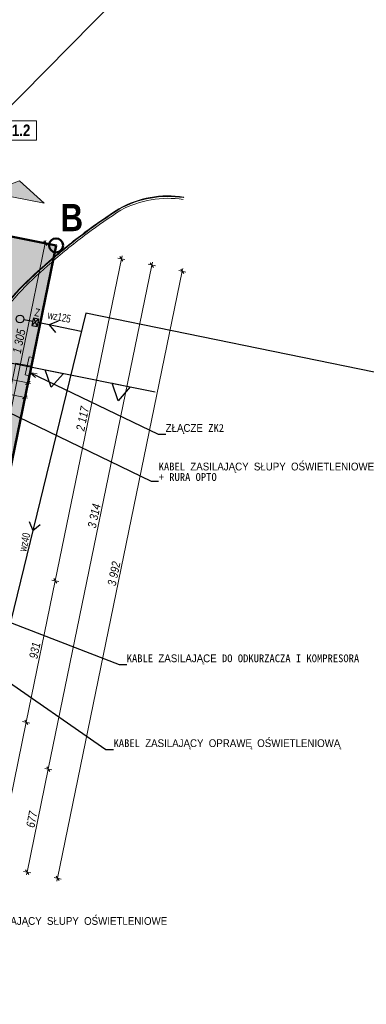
# Model space of a CAD drawing. Header units: millimetres. Extents: x -93597 to 292718, y -849320 to -636506.
# Tile 61 of 68: x 65865 to 88198, y -735481 to -672057. Entities that reach past the tile are written whole.
import ezdxf
from ezdxf.xclip import XClip

# ---------------------------------------------------------------- set-up
doc = ezdxf.new("R2010")
doc.units = ezdxf.units.MM
doc.header["$MEASUREMENT"] = 0
doc.header["$XCLIPFRAME"] = 0
doc.linetypes.add('Przerywana długa', pattern=[1300, 1000, -300])
for name, color, linetype, lineweight, true_color in [('! PZT - bilans terenu_Nr_pióra__246', 7, 'Continuous', 25, 0x42972d), ('0_Nr_pióra__214', 7, 'Continuous', 50, 0xac060b), ('_e_elektryka_Nr_pióra__218', 7, 'Continuous', 15, 0xd90005), ('_e_elektryka_Nr_pióra__219', 7, 'Continuous', 13, 0xd90005), ('PZT_i_WODA_Nr_pióra__197', 7, 'Continuous', 25, 0x0d35f2), ('PZT_i_WODA_Nr_pióra__200', 7, 'Continuous', 13, 0x0d35f2), ('PZT_Nr_pióra__201', 7, 'Continuous', 5, 0x595959), ('PZT_Nr_pióra__214', 7, 'Continuous', 50, 0xac060b)]:
    doc.layers.add(name, color=color, linetype=linetype, lineweight=lineweight, true_color=true_color)
for name, color, linetype, lineweight in [('0_Nr_pióra__101', 7, 'Continuous', 5), ('Mapa Poniatowa - do zatwierdzenia (3)_39_0_Nr_pióra__1', 7, 'Continuous', 13), ('PZT_Nr_pióra__1', 7, 'Continuous', 13), ('PZT_Nr_pióra__101', 7, 'Continuous', 5), ('PZT_Nr_pióra__18', 9, 'Continuous', 13), ('PZT_Nr_pióra__21', 7, 'Continuous', 25), ('PZT_Nr_pióra__243', 100, 'Continuous', 25), ('PZT_Nr_pióra__40', 4, 'Continuous', 13), ('PZT_Nr_pióra__41', 7, 'Continuous', 15), ('PZT_Nr_pióra__85', 7, 'Continuous', 13), ('Wymiarowanie - PZT_Nr_pióra__101', 7, 'Continuous', 5), ('Wymiarowanie - PZT_Nr_pióra__161', 7, 'Continuous', 5)]:
    doc.layers.add(name, color=color, linetype=linetype, lineweight=lineweight)
for name, color, linetype in [('PZT', 7, 'Continuous'), ('PZT MDCP', 7, 'Continuous'), ('Wymiarowanie - PZT', 7, 'Continuous')]:
    doc.layers.add(name, color=color, linetype=linetype)
doc.styles.add('GENERATED_STYLE_1', font='txt')
doc.styles.add('GENERATED_STYLE_2', font='ARIALN.TTF')
doc.styles.add('GENERATED_STYLE_5', font='txt')
doc.styles.add('GENERATED_STYLE_9', font='msgothic.ttc')
doc.dimstyles.new('GENERATED_STYLE__1', dxfattribs={"dimtxt": 550.000012, "dimasz": 237.5, "dimexe": 0.18, "dimexo": 0, "dimgap": 0.09, "dimtad": 1, "dimdec": 0, "dimlfac": 0.1, "dimzin": 0, "dimdsep": 46, "dimtxsty": 'GENERATED_STYLE_1', "dimblk": 'ARROWHEAD_6', "dimblk1": 'ARROWHEAD_6', "dimblk2": 'ARROWHEAD_6', "dimcen": 0.09, "dimclrd": 7, "dimclre": 7, "dimclrt": 7, "dimadec": 1, "dimazin": 0, "dimtfac": 1, "dimtdec": 4, "dimtmove": 0, "dimatfit": 3, "dimfxl": 0, "dimtolj": 1, "dimtzin": 0, "dimarcsym": 0})
doc.dimstyles.new('GENERATED_STYLE__3', dxfattribs={"dimtxt": 0.18, "dimasz": 456, "dimexe": 0.18, "dimexo": 0.0625, "dimgap": 0.09, "dimtad": 0, "dimtih": 1, "dimtoh": 1, "dimdec": 4, "dimzin": 0, "dimdsep": 46, "dimcen": 0.09, "dimadec": 0, "dimazin": 0, "dimtfac": 1, "dimtdec": 4, "dimtmove": 0, "dimatfit": 3, "dimldrblk": 'ARROWHEAD_3', "dimfxl": 0, "dimtolj": 1, "dimtzin": 0, "dimarcsym": 0})
picture_1 = doc.add_image_def('image1.tif', size_in_pixel=(3509, 6496))

# ---------------------------------------------------------------- blocks, each defined once
blk = doc.blocks.new('Rysunek_1_39', base_point=(43899, -710766))
at = {"layer": 'Mapa Poniatowa - do zatwierdzenia (3)_39_0_Nr_pióra__1'}
image = blk.add_image(picture_1, insert=(-93597, -636506), size_in_units=(148519, 274990), rotation=-90, dxfattribs=at)
image.set_boundary_path([(-0.5, -0.5), (3508.5, 6495.5)])
blk = doc.blocks.new('*D30')
at = {"layer": 'Wymiarowanie - PZT_Nr_pióra__101', "linetype": 'Continuous'}
for p, q in [((67710, -720328), (74379, -687863)), ((66347, -726963), (67710, -720328)), ((67940, -720375), (67480, -720281)), ((66577, -727010), (66118, -726916)), ((66309, -727147), (66347, -726963))]:
    blk.add_line(p, q, dxfattribs=at)
at = {"layer": 'Wymiarowanie - PZT_Nr_pióra__161', "linetype": 'Continuous'}
for p, q in [((67613, -720181), (67807, -720476)), ((66250, -726815), (66444, -727111))]:
    blk.add_line(p, q, dxfattribs=at)
at = {"layer": 'Wymiarowanie - PZT_Nr_pióra__101', "insert": (66815, -724141), "char_height": 550, "attachment_point": 7, "rotation": 78.3916, "style": 'GENERATED_STYLE_1'}
blk.add_mtext('\\A1;{\\fArial Narrow|b0|i1|c238|p34;677}', dxfattribs=at)
blk = doc.blocks.new('ARROWHEAD_6')
at = {"color": 0, "linetype": 'Continuous', "lineweight": 0}
for p, q in [((0, 0), (-1, 0)), ((-0.5, -0.5), (0.5, 0.5))]:
    blk.add_line(p, q, dxfattribs=at)
blk = doc.blocks.new('*D31')
at = {"layer": 'Wymiarowanie - PZT_Nr_pióra__101', "linetype": 'Continuous'}
for p, q in [((67710, -720328), (74379, -687863)), ((74609, -687910), (74150, -687815)), ((74379, -687863), (74417, -687679))]:
    blk.add_line(p, q, dxfattribs=at)
at = {"layer": 'Wymiarowanie - PZT_Nr_pióra__161', "linetype": 'Continuous'}
for p, q in [((74477, -688010), (74282, -687715)), ((67613, -720181), (67807, -720476))]:
    blk.add_line(p, q, dxfattribs=at)
at = {"layer": 'Wymiarowanie - PZT_Nr_pióra__101', "insert": (70778, -704849), "char_height": 550, "attachment_point": 7, "rotation": 78.3916, "style": 'GENERATED_STYLE_1'}
blk.add_mtext('\\A1;{\\fArial Narrow|b0|i1|c238|p34;3\xa0314}', dxfattribs=at)
blk = doc.blocks.new('*D40')
at = {"layer": 'Wymiarowanie - PZT_Nr_pióra__101', "linetype": 'Continuous'}
for p, q in [((66287, -717317), (68160, -708200)), ((64388, -726561), (66287, -717317)), ((66516, -717365), (66057, -717270)), ((64618, -726608), (64159, -726513)), ((64350, -726744), (64388, -726561))]:
    blk.add_line(p, q, dxfattribs=at)
at = {"layer": 'Wymiarowanie - PZT_Nr_pióra__161', "linetype": 'Continuous'}
for p, q in [((66190, -717170), (66384, -717465)), ((64291, -726413), (64485, -726708))]:
    blk.add_line(p, q, dxfattribs=at)
at = {"layer": 'Wymiarowanie - PZT_Nr_pióra__101', "insert": (65123, -722434), "char_height": 550, "attachment_point": 7, "rotation": 78.3916, "style": 'GENERATED_STYLE_1'}
blk.add_mtext('\\A1;{\\fArial Narrow|b0|i1|c238|p34;944}', dxfattribs=at)
blk = doc.blocks.new('*D41')
at = {"layer": 'Wymiarowanie - PZT_Nr_pióra__101', "linetype": 'Continuous'}
blk.add_line((66287, -717317), (68160, -708200), dxfattribs=at)
at = {"layer": 'Wymiarowanie - PZT_Nr_pióra__161', "linetype": 'Continuous'}
for p, q in [((68062, -708053), (68257, -708348)), ((66190, -717170), (66384, -717465))]:
    blk.add_line(p, q, dxfattribs=at)
at = {"layer": 'Wymiarowanie - PZT_Nr_pióra__101', "insert": (67009, -713254), "char_height": 550, "attachment_point": 7, "rotation": 78.3916, "style": 'GENERATED_STYLE_1'}
blk.add_mtext('\\A1;{\\fArial Narrow|b0|i1|c238|p34;931}', dxfattribs=at)
blk = doc.blocks.new('*D42')
at = {"layer": 'Wymiarowanie - PZT_Nr_pióra__101', "linetype": 'Continuous'}
for p, q in [((68160, -708200), (72420, -687460)), ((72650, -687507), (72191, -687413)), ((72420, -687460), (72458, -687277)), ((66287, -717317), (68160, -708200)), ((68389, -708248), (67930, -708153))]:
    blk.add_line(p, q, dxfattribs=at)
at = {"layer": 'Wymiarowanie - PZT_Nr_pióra__161', "linetype": 'Continuous'}
for p, q in [((72518, -687608), (72323, -687313)), ((68062, -708053), (68257, -708348))]:
    blk.add_line(p, q, dxfattribs=at)
at = {"layer": 'Wymiarowanie - PZT_Nr_pióra__101', "insert": (70023, -698584), "char_height": 550, "attachment_point": 7, "rotation": 78.3916, "style": 'GENERATED_STYLE_1'}
blk.add_mtext('\\A1;{\\fArial Narrow|b0|i1|c238|p34;2\xa0117}', dxfattribs=at)
blk = doc.blocks.new('*D45')
at = {"layer": 'Wymiarowanie - PZT_Nr_pióra__101', "linetype": 'Continuous'}
for p, q in [((76338, -688265), (76376, -688081)), ((68306, -727365), (76338, -688265)), ((76568, -688312), (76109, -688218)), ((68536, -727413), (68077, -727318)), ((68269, -727549), (68306, -727365))]:
    blk.add_line(p, q, dxfattribs=at)
at = {"layer": 'Wymiarowanie - PZT_Nr_pióra__161', "linetype": 'Continuous'}
for p, q in [((76436, -688413), (76241, -688117)), ((68209, -727218), (68404, -727513))]:
    blk.add_line(p, q, dxfattribs=at)
at = {"layer": 'Wymiarowanie - PZT_Nr_pióra__101', "insert": (72055, -708569), "char_height": 550, "attachment_point": 7, "rotation": 78.3916, "style": 'GENERATED_STYLE_1'}
blk.add_mtext('\\A1;{\\fArial Narrow|b0|i1|c238|p34;3\xa0992}', dxfattribs=at)
blk = doc.blocks.new('*D50')
at = {"layer": 'Wymiarowanie - PZT_Nr_pióra__101', "linetype": 'Continuous'}
for p, q in [((47050, -692697), (47144, -692238)), ((47097, -692467), (66195, -696390)), ((66148, -696620), (66242, -696161)), ((66195, -696390), (66379, -696428))]:
    blk.add_line(p, q, dxfattribs=at)
at = {"layer": 'Wymiarowanie - PZT_Nr_pióra__161', "linetype": 'Continuous'}
for p, q in [((47245, -692370), (46949, -692565)), ((66047, -696488), (66342, -696293))]:
    blk.add_line(p, q, dxfattribs=at)
at = {"layer": 'Wymiarowanie - PZT_Nr_pióra__101', "insert": (55892, -694162), "char_height": 550, "attachment_point": 7, "rotation": 348.3916, "style": 'GENERATED_STYLE_1'}
blk.add_mtext('\\A1;{\\fArial Narrow|b0|i1|c238|p34;1\xa0950}', dxfattribs=at)
blk = doc.blocks.new('*D89')
at = {"layer": 'Wymiarowanie - PZT_Nr_pióra__101', "linetype": 'Continuous'}
for p, q in [((34938, -688991), (44734, -691003)), ((44686, -691233), (44781, -690774)), ((44734, -691003), (66388, -695452)), ((66341, -695681), (66435, -695222)), ((66388, -695452), (66571, -695489))]:
    blk.add_line(p, q, dxfattribs=at)
at = {"layer": 'Wymiarowanie - PZT_Nr_pióra__161', "linetype": 'Continuous'}
for p, q in [((44881, -690906), (44586, -691101)), ((66240, -695549), (66535, -695354))]:
    blk.add_line(p, q, dxfattribs=at)
at = {"layer": 'Wymiarowanie - PZT_Nr_pióra__101', "insert": (54807, -692960), "char_height": 550, "attachment_point": 7, "rotation": 348.3916, "style": 'GENERATED_STYLE_1'}
blk.add_mtext('\\A1;{\\fArial Narrow|b0|i1|c238|p34;2\xa0211}', dxfattribs=at)
blk = doc.blocks.new('*D103')
at = {"layer": 'Wymiarowanie - PZT_Nr_pióra__101', "linetype": 'Continuous'}
for p, q in [((64891, -699239), (67517, -686456)), ((67746, -686503), (67287, -686409)), ((67517, -686456), (67555, -686273)), ((64569, -700807), (64891, -699239)), ((65121, -699286), (64661, -699192))]:
    blk.add_line(p, q, dxfattribs=at)
at = {"layer": 'Wymiarowanie - PZT_Nr_pióra__161', "linetype": 'Continuous'}
for p, q in [((67614, -686604), (67420, -686309)), ((64794, -699092), (64988, -699387))]:
    blk.add_line(p, q, dxfattribs=at)
at = {"layer": 'Wymiarowanie - PZT_Nr_pióra__101', "insert": (65937, -693601), "char_height": 550, "attachment_point": 7, "rotation": 78.3916, "style": 'GENERATED_STYLE_1'}
blk.add_mtext('\\A1;{\\fArial Narrow|b0|i1|c238|p34;1\xa0305}', dxfattribs=at)
blk = doc.blocks.new('ARROWHEAD_3')
at = {"color": 0, "linetype": 'Continuous', "lineweight": 0}
blk.add_line((0, 0), (-1, 0), dxfattribs=at)
at = {"color": 0, "linetype": 'Continuous', "lineweight": 0, "flags": 128}
blk.add_lwpolyline([(-1, 0.2679), (0, 0), (-1, -0.2679)], dxfattribs=at)
blk = doc.blocks.new('Etykieta_12', base_point=(59572, -685003))
at = {"layer": '0_Nr_pióra__101', "linetype": 'Continuous'}
for p, q in [((66954, -678576), (65034, -678576)), ((65034, -678576), (65034, -679812)), ((65034, -678576), (66954, -678576)), ((65034, -679812), (65034, -678576)), ((66954, -679812), (66954, -678576)), ((66954, -678576), (66954, -679812)), ((59572, -685003), (64764, -679812)), ((64764, -679812), (65034, -679812)), ((65034, -679812), (66954, -679812)), ((65034, -679812), (66954, -679812)), ((66954, -679812), (65034, -679812)), ((59572, -685003), (59814, -684585)), ((59572, -685003), (59990, -684762))]:
    blk.add_line(p, q, dxfattribs=at)
at = {"layer": '0_Nr_pióra__101', "insert": (65994, -678808), "char_height": 750, "attachment_point": 2, "style": 'GENERATED_STYLE_5'}
blk.add_mtext('\\A1;{\\pt0,101000;\\fArial Narrow|b1|i0|c238|p34;i.1.2 \\fArial Narrow|b1|i0|c238|p34;\\A1{\\H.66x;\\S^  ;}\\fArial Narrow|b1|i0|c238|p34;\\fArial Narrow|b1|i0|c238|p34;\\A1{\\H.66x;\\S^  ;}\\fArial Narrow|b1|i0|c238|p34;\\fArial Narrow|b1|i0|c238|p34;\\fArial Narrow|b1|i0|c238|p34;\\fArial Narrow|b1|i0|c238|p34;\\fArial Narrow|b1|i0|c238|p34;\\fArial Narrow|b1|i0|c238|p34;\\fArial Narrow|b1|i0|c238|p34;\\fArial Narrow|b1|i0|c238|p34;\\fArial Narrow|b1|i0|c238|p34;\\fArial Narrow|b1|i0|c238|p34;\\fArial Narrow|b1|i0|c238|p34;\\fArial Narrow|b1|i0|c238|p34;\\fArial Narrow|b1|i0|c238|p34;\\fArial Narrow|b1|i0|c238|p34;\\fArial Narrow|b1|i0|c238|p34;\\fArial Narrow|b1|i0|c238|p34;\\fArial Narrow|b1|i0|c238|p34;\\fArial Narrow|b1|i0|c238|p34;\\fArial Narrow|b1|i0|c238|p34;\\fArial Narrow|b1|i0|c238|p34;\\fArial Narrow|b1|i0|c238|p34;\\fArial Narrow|b1|i0|c238|p34;\\fArial Narrow|b1|i0|c238|p34;\\fArial Narrow|b1|i0|c238|p34;\\fArial Narrow|b1|i0|c238|p34;\\fArial Narrow|b1|i0|c238|p34;}', dxfattribs=at)
blk = doc.blocks.new('Symbol wejścia 19_3')
at = {"layer": 'PZT_Nr_pióra__40', "linetype": 'Continuous'}
blk.add_hatch(color=256, dxfattribs=at).paths.add_polyline_path([(0, 0), (3667, 0), (1833, 1100)])
at = {"layer": 'PZT_Nr_pióra__41', "linetype": 'Continuous'}
for p, q in [((0, 0), (1833, 1100)), ((3667, 0), (1833, 1100)), ((0, 0), (3667, 0))]:
    blk.add_line(p, q, dxfattribs=at)

msp = doc.modelspace()

# ---------------------------------------------------------------- hatches: boundary and pattern name
at = {"layer": '! PZT - bilans terenu_Nr_pióra__246', "linetype": 'Continuous', "lineweight": 0, "true_color": 0x214b16}
h = msp.add_hatch(color=99, dxfattribs=at)
h.paths.add_polyline_path([(11237.2, -715664.7), (12137.4, -711282.7), (13171.4, -706188.3), (14168.3, -701304.4), (15106.1, -696709.8), (16695.5, -688922.9), (18415.5, -680496.5), (19177.2, -676764.7), (19552.1, -676839.9, -0.0432857), (19796.1, -677651.9), (20221, -681849.3, -0.0282975), (20083, -685796.3), (19526, -688507.7), (18196.1, -694981.6), (18172.5, -695096.8, -0.4142136), (17759.2, -695369.2), (17505, -695317), (16020, -702546), (26482, -704695.2), (26194.2, -706093.5), (32873.7, -707468.3), (32048.9, -711475.6), (38587.3, -712832.6), (38292.6, -714252.4), (53855.4, -717482.2), (54210.4, -715771.3), (58725.6, -716699.2), (59826.3, -711340.7), (60879.3, -711557), (62328.1, -704504.3), (61615.2, -704357.8, -0.4118735), (61345.6, -703945.1), (62609.8, -697791), (63429.1, -693802.4, -0.0928827), (65326.6, -690233.6, -0.0230897), (65994.5, -689472.2, -0.0175851), (67998.4, -687610.9), (66820.6, -693344.8), (65059.4, -701918.2), (63401.5, -709988.5), (62077.8, -716432.7), (60588.3, -723683.4), (60177.2, -725684.7)])
h.paths.add_polyline_path([(19291.6, -708943.4, 0.6744408), (19807.3, -708735, 0.5832263), (19352.8, -708477.8, 0.4823601)], flags=0)
h.paths.add_polyline_path([(32195.1, -707501.1), (22889.4, -705589.5), (20877.2, -715385), (30182.9, -717296.6)], flags=0)
at = {"layer": '_e_elektryka_Nr_pióra__219', "linetype": 'Continuous'}
msp.add_hatch(color=256, dxfattribs=at).paths.add_polyline_path([(66712.9, -693817.2), (66467.8, -693767.2), (66227.5, -694938.2), (66471.4, -694992.9)])
at = {"layer": 'PZT_Nr_pióra__18', "linetype": 'Continuous', "lineweight": 0, "true_color": 0x606060}
h = msp.add_hatch(color=251, dxfattribs=at)
h.paths.add_polyline_path([(18290, -695274.1), (20230.7, -685826.7, 0.0342737), (20378, -681829.9), (19977.2, -677614.7), (19790.8, -676887.7), (28952, -678724.5), (28605.1, -679740.9, 0.2320545), (28925.9, -682119.7), (30987.3, -684804.8, 0.1085836), (33551.3, -686482, 0.0216703), (37225.9, -687410.4), (52234.1, -690497.3), (52422.5, -690536, 0.1338962), (55516.2, -689795.9), (60219.7, -686318.1, 0.1523217), (61077, -685165.2), (68207.2, -686594.7), (68048.5, -687367), (67921.2, -687476), (67627.5, -687731.7, 0.0076621), (66800.3, -688480.5, 0.0055674), (66173.3, -689077.9), (66004.9, -689242.9, 0.0174046), (65696.3, -689560.6, 0.0234685), (65032.8, -690353.4, 0.0059024), (64877.9, -690562.3, 0.0592405), (63612.5, -692835.5, 0.0217824), (63292.7, -693721.1), (60876.7, -705482.2), (59870.6, -710380), (56344.2, -709655.6), (56996.1, -706482.2, 0.9611911), (56016.5, -706281), (55364.6, -709454.3), (51838.3, -708729.9), (50832.2, -713627.7), (47305.8, -712903.3), (49157.1, -703891.4, 0.3525594), (48594.3, -702965.9), (32617.1, -699677.2, 0.4142136), (31614.5, -700331.7), (30778, -704403.7), (17456.2, -701667.1), (18462.3, -696769.3)])
h.paths.add_polyline_path([(34113.3, -697510.8), (35602.3, -690262.2), (47063, -692616.5), (45573.9, -699865.1)], flags=0)
h = msp.add_hatch(color=251, dxfattribs=at)
h.paths.add_polyline_path([(18290, -695274.1), (20230.7, -685826.7, 0.0342737), (20378, -681829.9), (19977.2, -677614.7), (19790.8, -676887.7), (28952, -678724.5), (28605.1, -679740.9, 0.2320545), (28925.9, -682119.7), (30987.3, -684804.8, 0.1085836), (33551.3, -686482, 0.0216703), (37225.9, -687410.4), (52234.1, -690497.3), (52422.5, -690536, 0.1338962), (55516.2, -689795.9), (60219.7, -686318.1, 0.1523217), (61077, -685165.2), (68207.2, -686594.7), (68048.5, -687367), (67921.2, -687476), (67627.5, -687731.7, 0.0076621), (66800.3, -688480.5, 0.0055674), (66173.3, -689077.9), (66004.9, -689242.9, 0.0174046), (65696.3, -689560.6, 0.0234685), (65032.8, -690353.4, 0.0059024), (64877.9, -690562.3, 0.0592405), (63612.5, -692835.5, 0.0217824), (63292.7, -693721.1), (60876.7, -705482.2), (57350.3, -704757.8), (56996.1, -706482.2, 0.9611911), (56016.5, -706281), (56370.8, -704556.6), (49318, -703107.8), (49157.1, -703891.4, 0.3525594), (48594.3, -702965.9), (32617.1, -699677.2, 0.4142136), (31614.5, -700331.7), (31784.2, -699506), (18315.4, -696739.2)])
h.paths.add_polyline_path([(34113.3, -697510.8), (35602.3, -690262.2), (47063, -692616.5), (45573.9, -699865.1)], flags=0)

# ---------------------------------------------------------------- linework, layer by layer
at = {"layer": '0_Nr_pióra__214', "linetype": 'Continuous', "flags": 128}
msp.add_lwpolyline([(68207.2, -686594.7), (60177.2, -725684.7), (11237.2, -715664.7), (19177.2, -676764.7)], close=True, dxfattribs=at)
at = {"layer": '_e_elektryka_Nr_pióra__218', "linetype": 'Continuous', "flags": 128}
msp.add_lwpolyline([(66227.5, -694938.2), (66467.8, -693767.2), (66712.9, -693817.2), (66471.4, -694992.9)], close=True, dxfattribs=at)
msp.add_lwpolyline([(62989.4, -707024.9), (65621.5, -694183.6), (66607.5, -694380.7)], dxfattribs=at)
at = {"layer": 'PZT_i_WODA_Nr_pióra__197', "linetype": 'Continuous'}
for p, q in [((70126, -690957.5), (63287.4, -718954.7)), ((66749.6, -691257.8), (66654.3, -691748.2)), ((66654.3, -691748.2), (67081.2, -691322.2)), ((66747.5, -691259.9), (67079.1, -691324.3)), ((66749.6, -691257.8), (66985.9, -691812.6)), ((67081.2, -691322.2), (66985.9, -691812.6)), ((114083.7, -699939.9), (70126, -690957.5)), ((66702.2, -691501.8), (66132.6, -691385.4)), ((66654.3, -691748.2), (66985.9, -691812.6)), ((69836.6, -692142.4), (67033.1, -691569.5)), ((68349.3, -691477.7), (67773.5, -691720.8)), ((67773.5, -691720.8), (68168, -692205.5)), ((66467.2, -704378.8), (66706.7, -704956.1)), ((66706.7, -704956.1), (67193.9, -704564.5))]:
    msp.add_line(p, q, dxfattribs=at)
msp.add_circle((65887.7, -691335.1), 250, dxfattribs=at)
at = {"layer": 'PZT_Nr_pióra__1', "linetype": 'Continuous', "flags": 128}
msp.add_lwpolyline([(61615.2, -704357.8, -0.4118735), (61345.6, -703945.1), (63386.4, -694010.1), (63429.1, -693802.4, -0.1162217), (65994.5, -689472.2, -0.0168167), (67908.2, -687689.3, -0.0189926), (70207.8, -685835.6, -0.0170774), (72390.4, -684322.2, -0.1624412), (76407.3, -683637.4)], format="xyb", dxfattribs=at)
at = {"layer": 'PZT_Nr_pióra__101', "linetype": 'Continuous', "flags": 128}
for points in [[(61560.8, -704498, -0.4151032), (61200.8, -703904.4), (63250.6, -693925.8), (63293.3, -693718.1, -0.1157341), (65858.7, -689387.8, -0.0168167), (67772.4, -687604.9, -0.0189926), (70072, -685751.3, -0.0170774), (72254.6, -684237.9, -0.1717125), (76432, -683489.5), (76425.8, -683518.8)], [(61566.5, -704470.4, -0.3956638), (61228, -703921), (63276, -693951.4), (63318.7, -693743.7, -0.1162217), (65884.1, -689413.4, -0.0168167), (67797.7, -687630.5, -0.0189926), (70097.4, -685776.9, -0.0170774), (72280, -684263.4, -0.1679607), (76425.8, -683518.8)]]:
    msp.add_lwpolyline(points, format="xyb", dxfattribs=at)
at = {"layer": 'PZT_Nr_pióra__21', "linetype": 'Continuous', "flags": 128}
msp.add_lwpolyline([(10226, -683129.3), (74584.5, -696032.5)], dxfattribs=at)
for points in [[(68679.8, -694848.7), (67890.6, -695733.2), (67503.3, -694612.8)], [(72994, -695713.6), (72204.7, -696598.1), (71817.4, -695477.7)]]:
    msp.add_lwpolyline(points, close=True, dxfattribs=at)
at = {"layer": 'PZT_Nr_pióra__214', "linetype": 'Continuous'}
msp.add_circle((68207.2, -686594.7), 450, dxfattribs=at)
at = {"layer": 'PZT_Nr_pióra__243', "linetype": 'Przerywana długa'}
msp.add_line((68259.4, -686600.1), (68234.7, -686559.1), dxfattribs=at)

# ---------------------------------------------------------------- block references
at = {"linetype": 'Continuous'}
msp.add_blockref('Etykieta_12', (59572.1, -685003.2), dxfattribs=at)
at = {"layer": 'PZT', "color": 8, "linetype": 'Continuous', "lineweight": 5, "xscale": -1, "zscale": 1000, "rotation": 348.9016417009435}
msp.add_blockref('Symbol wejścia 19_3', (67443.7, -683873.1), dxfattribs=at)
at = {"layer": 'PZT MDCP', "linetype": 'Continuous'}
ref = msp.add_blockref('Rysunek_1_39', (43898.5, -710766), dxfattribs=at)
XClip(ref).set_block_clipping_path([(-93596.6232862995, -785025.7477940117), (181393.6544914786, -636506.3033495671)])

# ---------------------------------------------------------------- texts
at = {"layer": 'PZT_i_WODA_Nr_pióra__200', "linetype": 'Continuous', "char_height": 500, "attachment_point": 7, "style": 'GENERATED_STYLE_2'}
for s, insert, rotation in [('\\A1;{\\W0.900000x;\\fArial Narrow|b0|i0|c238|p34;Z}', (66796.2, -691133.5), 348.592287), ('\\A1;{\\W0.900000x;\\fArial Narrow|b0|i0|c238|p34;wz125}', (67641.5, -691313.2), 349.144424), ('\\A1;{\\W0.900000x;\\fArial Narrow|b0|i0|c238|p34;wz40}', (66287.1, -706354.6), 76.273635)]:
    msp.add_mtext(s, dxfattribs=dict(at, insert=insert, rotation=rotation))
at = {"layer": 'PZT_Nr_pióra__201', "linetype": 'Continuous', "char_height": 500, "attachment_point": 7, "style": 'GENERATED_STYLE_9'}
for s, insert in [('\\A1;{\\fMS Gothic|b0|i0|c238|p49;ZŁĄCZE ZK2}', (75271.3, -698753)), ('\\A1;{\\fMS Gothic|b0|i0|c238|p49;KABLE ZASILAJĄCE DO ODKURZACZA I KOMPRESORA}', (72760.5, -713591.9)), ('\\A1;{\\fMS Gothic|b0|i0|c238|p49;KABEL ZASILAJĄCY OPRAWĘ OŚWIETLENIOWĄ}', (71911.2, -719061.2))]:
    msp.add_mtext(s, dxfattribs=dict(at, insert=insert))
at = {"layer": 'PZT_Nr_pióra__201', "linetype": 'Continuous', "char_height": 500, "attachment_point": 7, "line_spacing_factor": 0.811626, "style": 'GENERATED_STYLE_9'}
for s, insert in [('\\A1;{\\fMS Gothic|b0|i0|c238|p49;KABEL ZASILAJĄCY SŁUPY OŚWIETLENIOWE \\P\\fMS Gothic|b0|i0|c238|p49;+ RURA OPTO}', (74818.9, -701775)), ('\\A1;{\\fMS Gothic|b0|i0|c238|p49;KABEL ZASILAJĄCY SŁUPY OŚWIETLENIOWE\\P\\fMS Gothic|b0|i0|c238|p49;+ RURA OPTO}', (61486.7, -731046.1))]:
    msp.add_mtext(s, dxfattribs=dict(at, insert=insert))
at = {"layer": 'PZT_Nr_pióra__214', "linetype": 'Continuous', "insert": (69224.5, -683929.7), "char_height": 1750, "width": 1250, "attachment_point": 2, "style": 'GENERATED_STYLE_5'}
msp.add_mtext('\\A1;{\\fArial Narrow|b1|i0|c238|p34;B}', dxfattribs=at)

# ---------------------------------------------------------------- dimensions: what is measured, and where the dimension line sits
at = {"layer": 'Wymiarowanie - PZT', "linetype": 'Continuous'}
for base, p1, p2, angle, picture, middle, turn in [((67516.9, -686456.3), (45337.4, -695222.5), (67515.6, -686456.1), 78.391596, '*D103', (65856.7, -692625), 78.391596), ((72420.2, -687460.2), (48127, -704085.2), (68207.2, -686594.7), 78.391596, '*D42', (69937.1, -697634.6), 78.391596), ((74379.3, -687862.6), (53855.4, -717482.2), (68207.2, -686594.7), 78.391596, '*D31', (70697.4, -703872.7), 78.391596), ((76338.4, -688265.1), (66347.2, -726963), (68207.2, -686594.7), 78.391596, '*D45', (71975, -707592.5), 78.391596), ((67710.1, -720328.3), (64388.1, -726560.5), (53855.4, -717482.2), 78.391596, '*D30', (66671.2, -723472.1), 78.391596), ((66387.8, -695451.5), (44489.8, -692190), (64172.3, -706236.6), 348.391596, '*D89', (55756.4, -692874.5), 348.391596), ((66194.9, -696390.5), (47066.2, -692617.1), (63958.8, -707276), 348.391596, '*D50', (56868.7, -694081.6), 348.391596), ((68159.7, -708200.4), (46254.1, -713202.3), (48127, -704085.2), 78.391596, '*D41', (66865.9, -712585.4), 78.391596), ((66286.8, -717317.5), (44355.4, -722445.3), (46254.1, -713202.3), 78.391596, '*D40', (64980.1, -721765.5), 78.391596)]:
    dim = msp.add_linear_dim(base=base, p1=p1, p2=p2, angle=angle, dimstyle='GENERATED_STYLE__1', dxfattribs=at)
    dim.commit()
    dim.dimension.update_dxf_attribs({"geometry": picture, "text_midpoint": middle, "dimtype": 160, "text_rotation": turn})

# ---------------------------------------------------------------- leaders
at = {"layer": 'PZT_Nr_pióra__101', "linetype": 'Continuous', "annotation_type": 0, "has_hookline": 1, "hookline_direction": 0}
for points, text_width in [([(44825.2, -683287.4), (66904.7, -661111.8), (67161.5, -661111.8)], 6111.5), ([(56290.4, -707432.4), (72275.5, -713591.9), (72760.4, -713591.9)], 13934), ([(60909.7, -711774.7), (71426.3, -719061.2), (71911.1, -719061.2)], 11991.5), ([(35316.3, -717706.2), (41255.6, -736912.6), (54625.5, -736912.6)], 11958.5), ([(54939.4, -717824.8), (61229.8, -731046.1), (61486.6, -731046.1)], 11641.5)]:
    msp.add_leader(points, dimstyle='GENERATED_STYLE__3', dxfattribs=dict(at, text_width=text_width))
at = {"layer": 'PZT_Nr_pióra__85', "linetype": 'Continuous', "annotation_type": 0, "has_hookline": 1, "hookline_direction": 0}
for points, text_width in [([(46369.2, -696726.3), (80183.6, -662538.5), (80639.6, -662538.5)], 15234), ([(66523.7, -694790.1), (74786.9, -698753), (75271.2, -698753)], 3188.5), ([(63221.8, -696425), (74334.5, -701775), (74818.8, -701775)], 11641.5)]:
    msp.add_leader(points, dimstyle='GENERATED_STYLE__3', dxfattribs=dict(at, text_width=text_width))

doc.saveas('drawing.dxf')
